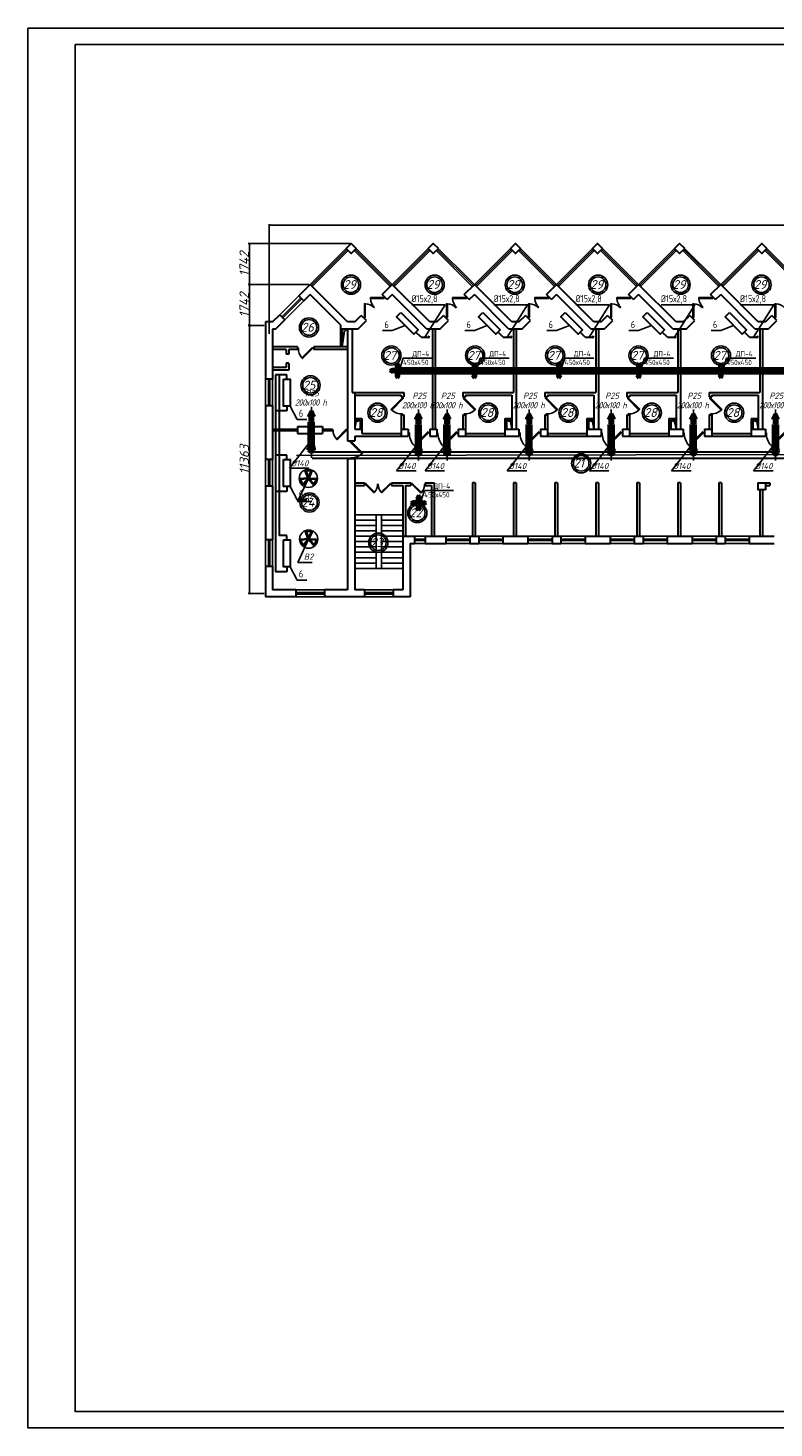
# Model space of a CAD drawing. Header units: millimetres. Extents: x -256102 to 1051688, y 9862 to 69256.
# Tile 3 of 33: x -192846 to -161190, y 9862 to 69256. Entities that reach past the tile are written whole.
import ezdxf

# ---------------------------------------------------------------- set-up
doc = ezdxf.new("R2010")
doc.units = ezdxf.units.MM
for name, color, linetype, lineweight in [('30мм', 7, 'Continuous', 30), ('Вспомогательные', 8, 'Continuous', 25), ('Размер', 8, 'Continuous', 25), ('Текст', 7, 'Continuous', 13)]:
    doc.layers.add(name, color=color, linetype=linetype, lineweight=lineweight)
doc.layers.add('желтые', color=2, linetype='Continuous')
doc.layers.add('Слой1', color=7, linetype='Continuous')
doc.styles.add('GOST 2.304', font='CS_Gost2304.shx')
doc.styles.get("Standard").update_dxf_attribs({"font": 'isocpeui.ttf'})
doc.styles.add('ГОСТ', font='isocpeur.ttf', dxfattribs={"oblique": 15})
doc.styles.add('Текст', font='cs_gost2304.shx', dxfattribs={"width": 0.8, "height": 3})
doc.dimstyles.new('ISO-25', dxfattribs={"dimtxt": 400, "dimasz": 100, "dimexe": 50, "dimexo": 50, "dimgap": 20, "dimtad": 1, "dimdec": 0, "dimtxsty": 'Standard', "dimblk": 'ARCHTICK', "dimcen": 20, "dimclrd": 1, "dimclre": 1, "dimadec": 0, "dimazin": 0, "dimtfac": 1, "dimtdec": 0, "dimtmove": 0, "dimatfit": 3, "dimldrblk": 'ARCHTICK', "dimfxl": 1, "dimarcsym": 0})

# ---------------------------------------------------------------- blocks, each defined once
blk = doc.blocks.new('jfgjhsdf')
blk.add_hatch(color=1).paths.add_polyline_path([(-593, 731), (-637, 687), (0, 50), (44, 94)])
at = {"color": 1}
for p, q in [((0, 1000), (0, 950)), ((0, 50), (0, 0))]:
    blk.add_line(p, q, dxfattribs=at)
blk.add_lwpolyline([(0, 50), (-637, 687), (-593, 731), (44, 94), (0, 50)], dxfattribs=at)
blk.add_arc((-33, 130), 821, 87.66201, 132.91472, dxfattribs=at)
blk = doc.blocks.new('_ArchTick')
at = {"color": 0, "linetype": 'ByBlock', "const_width": 0.15}
blk.add_lwpolyline([(-0.5, -0.5), (0.5, 0.5)], dxfattribs=at)
blk = doc.blocks.new('*D19')
at = {"color": 1, "lineweight": -2, "transparency": 16777216}
for p, q in [((-182617, 56275), (-182617, 60934)), ((-116563, 60884), (-182617, 60884)), ((-116563, 56834), (-116563, 60934))]:
    blk.add_line(p, q, dxfattribs=at)
at = {"layer": 'Defpoints', "color": 0, "transparency": 16777216}
for p in [(-182617, 60884), (-116563, 56784), (-182617, 56225)]:
    blk.add_point(p, dxfattribs=at)
at = {"color": 1, "lineweight": -2, "transparency": 16777216, "xscale": 100, "yscale": 100, "zscale": 100, "rotation": 180}
blk.add_blockref('_ArchTick', (-182617, 60884), dxfattribs=at)
at = {"color": 1, "lineweight": -2, "transparency": 16777216, "xscale": 100, "yscale": 100, "zscale": 100}
blk.add_blockref('_ArchTick', (-116563, 60884), dxfattribs=at)
at = {"color": 0, "transparency": 16777216, "insert": (-149590, 61104), "char_height": 400, "attachment_point": 5}
blk.add_mtext('66054', dxfattribs=at)
blk = doc.blocks.new('*D20')
at = {"color": 1, "lineweight": -2, "transparency": 16777216}
for p, q in [((-182818, 56632), (-183499, 56632)), ((-183449, 45270), (-183449, 56632)), ((-182818, 45270), (-183499, 45270))]:
    blk.add_line(p, q, dxfattribs=at)
at = {"layer": 'Defpoints', "color": 0, "transparency": 16777216}
for p in [(-183449, 56632), (-182768, 56632), (-182768, 45270)]:
    blk.add_point(p, dxfattribs=at)
at = {"color": 1, "lineweight": -2, "transparency": 16777216, "xscale": 100, "yscale": 100, "zscale": 100}
for p, rotation in [((-183449, 56632), 90), ((-183449, 45270), 270)]:
    blk.add_blockref('_ArchTick', p, dxfattribs=dict(at, rotation=rotation))
at = {"color": 0, "transparency": 16777216, "insert": (-183669, 50951), "char_height": 400, "attachment_point": 5, "rotation": 90}
blk.add_mtext('11363', dxfattribs=at)
blk = doc.blocks.new('*D21')
at = {"color": 1, "lineweight": -2, "transparency": 16777216}
for p, q in [((-180925, 58375), (-183499, 58375)), ((-183449, 56632), (-183449, 58375)), ((-182818, 56632), (-183499, 56632))]:
    blk.add_line(p, q, dxfattribs=at)
at = {"layer": 'Defpoints', "color": 0, "transparency": 16777216}
for p in [(-183449, 58375), (-180875, 58375), (-182768, 56632)]:
    blk.add_point(p, dxfattribs=at)
at = {"color": 1, "lineweight": -2, "transparency": 16777216, "xscale": 100, "yscale": 100, "zscale": 100}
for p, rotation in [((-183449, 58375), 90), ((-183449, 56632), 270)]:
    blk.add_blockref('_ArchTick', p, dxfattribs=dict(at, rotation=rotation))
at = {"color": 0, "transparency": 16777216, "insert": (-183672, 57504), "char_height": 400, "attachment_point": 5, "rotation": 90}
blk.add_mtext('1742', dxfattribs=at)
blk = doc.blocks.new('*D22')
at = {"color": 1, "lineweight": -2, "transparency": 16777216}
for p, q in [((-179182, 60117), (-183499, 60117)), ((-183449, 58375), (-183449, 60117)), ((-180925, 58375), (-183499, 58375))]:
    blk.add_line(p, q, dxfattribs=at)
at = {"layer": 'Defpoints', "color": 0, "transparency": 16777216}
for p in [(-183449, 60117), (-179132, 60117), (-180875, 58375)]:
    blk.add_point(p, dxfattribs=at)
at = {"color": 1, "lineweight": -2, "transparency": 16777216, "xscale": 100, "yscale": 100, "zscale": 100}
for p, rotation in [((-183449, 60117), 90), ((-183449, 58375), 270)]:
    blk.add_blockref('_ArchTick', p, dxfattribs=dict(at, rotation=rotation))
at = {"color": 0, "transparency": 16777216, "insert": (-183672, 59246), "char_height": 400, "attachment_point": 5, "rotation": 90}
blk.add_mtext('1742', dxfattribs=at)
blk = doc.blocks.new('ОВ1')
for p, q in [((-4744, 65038), (-4744, 66898)), ((-5971, 63476), (-4844, 64904)), ((-4744, 64053), (-4744, 65053)), ((-4880, 63476), (-5971, 63476))]:
    blk.add_line(p, q)
at = {"color": 7, "lineweight": 60}
for p, q in [((-4844, 64720), (-4899, 64597)), ((-4899, 64497), (-4899, 64597)), ((-4589, 64597), (-4644, 64720)), ((-4589, 64497), (-4589, 64597))]:
    blk.add_line(p, q, dxfattribs=at)
blk.add_arc((-4744, 64553), 165, 199.78746, 340.2136, dxfattribs=at)
at = {"layer": 'Слой1', "lineweight": 60}
for p, q in [((-4904, 66346), (-4742, 66670)), ((-4580, 66346), (-4742, 66670)), ((-4580, 66346), (-4904, 66346)), ((-4580, 66185), (-4904, 66185)), ((-4844, 64720), (-4844, 66070)), ((-4844, 66070), (-4644, 66070)), ((-4644, 64720), (-4644, 66070)), ((-4844, 64720), (-4644, 64720))]:
    blk.add_line(p, q, dxfattribs=at)
at = {"layer": 'Размер', "color": 2, "lineweight": -3, "insert": (-4789, 67146), "char_height": 350, "attachment_point": 5, "style": 'ГОСТ'}
blk.add_mtext('{\\W0.9;\\T0.9;200х100 h}', dxfattribs=at)
at = {"layer": 'Текст', "color": 2, "linetype": 'Continuous', "lineweight": 25, "char_height": 350, "attachment_point": 5, "style": 'ГОСТ'}
for s, insert in [('Р25', (-4703, 67674)), ('%%C140', (-5411, 63740))]:
    blk.add_mtext(s, dxfattribs=dict(at, insert=insert))
blk = doc.blocks.new('Решетка')
blk.add_line((-11674, -105678), (-11500, -105129))
at = {"layer": 'желтые', "color": 2, "lineweight": 53}
for p, q in [((-12248, -105828), (-12074, -105728)), ((-12074, -105928), (-12248, -105828)), ((-12074, -105728), (-12074, -105928)), ((-11924, -105578), (-11824, -105404)), ((-11724, -105578), (-11924, -105578)), ((-11824, -105404), (-11724, -105578)), ((-11574, -105728), (-11574, -105928)), ((-11400, -105828), (-11574, -105728)), ((-11574, -105928), (-11400, -105828)), ((-11724, -106078), (-11924, -106078)), ((-11924, -106078), (-11824, -106252)), ((-11824, -106252), (-11724, -106078))]:
    blk.add_line(p, q, dxfattribs=at)
at = {"layer": 'желтые', "color": 251}
for p, q in [((-12074, -105828), (-11574, -105828)), ((-11824, -105678), (-11824, -105578))]:
    blk.add_line(p, q, dxfattribs=at)
at = {"layer": 'желтые', "color": 8, "lineweight": 60}
for p, q in [((-11674, -105678), (-11974, -105678)), ((-11974, -105678), (-11974, -105978)), ((-11674, -105978), (-11674, -105678)), ((-11974, -105978), (-11674, -105978))]:
    blk.add_line(p, q, dxfattribs=at)
at = {"layer": 'желтые', "color": 8}
blk.add_line((-9872, -105129), (-11500, -105129), dxfattribs=at)
at = {"layer": 'Слой1', "lineweight": 50}
blk.add_circle((-11824, -105828), 100, dxfattribs=at)
at = {"layer": 'Текст', "style": 'GOST 2.304'}
for s, p in [('ДП-4', (-10988, -105031)), ('450х450', (-11512, -105521))]:
    blk.add_text(s, height=300, dxfattribs=at).set_placement(p)

msp = doc.modelspace()

# ---------------------------------------------------------------- hatches: boundary and pattern name
h = msp.add_hatch(color=256)
h.dxf.hatch_style = 1
edge = h.paths.add_edge_path()
edge.add_arc((-175839.4, 56144.1), 32.8, 0, 360)
h = msp.add_hatch(color=256)
h.dxf.hatch_style = 1
edge = h.paths.add_edge_path()
edge.add_arc((-172354.9, 56144.1), 32.8, 0, 360)
h = msp.add_hatch(color=256)
h.dxf.hatch_style = 1
edge = h.paths.add_edge_path()
edge.add_arc((-168870.4, 56144.1), 32.8, 0, 360)
h = msp.add_hatch(color=256)
h.dxf.hatch_style = 1
edge = h.paths.add_edge_path()
edge.add_arc((-165385.9, 56144.1), 32.8, 0, 360)
h = msp.add_hatch(color=256)
h.dxf.hatch_style = 1
edge = h.paths.add_edge_path()
edge.add_arc((-161901.4, 56144.1), 32.8, 0, 360)

# ---------------------------------------------------------------- linework, layer by layer
for p, q in [((-180874.6, 58374.7), (-179132.3, 60116.9)), ((-177390.1, 58374.7), (-179132.3, 60116.9)), ((-177390.1, 58374.7), (-175647.8, 60116.9)), ((-173905.6, 58374.7), (-175647.8, 60116.9)), ((-173905.6, 58374.7), (-172163.3, 60116.9)), ((-170421.1, 58374.7), (-172163.3, 60116.9)), ((-170421.1, 58374.7), (-168678.8, 60116.9)), ((-166936.6, 58374.7), (-168678.8, 60116.9)), ((-166936.6, 58374.7), (-165194.3, 60116.9)), ((-163452.1, 58374.7), (-165194.3, 60116.9)), ((-163452.1, 58374.7), (-161709.8, 60116.9)), ((-159967.6, 58374.7), (-161709.8, 60116.9)), ((-177165.4, 54720.4), (-173901.7, 54720.4)), ((-173901.7, 54720.4), (-146780.6, 54720.4)), ((-181451.2, 51123.6), (-119131.3, 51248.4)), ((-178980.8, 48602.9), (-176935.6, 48602.9)), ((-178980.8, 48375.7), (-178071.8, 48375.7)), ((-178980.8, 48148.4), (-178071.8, 48148.4)), ((-178071.8, 48602.9), (-178071.8, 46330.4)), ((-177844.6, 48602.9), (-177844.6, 46330.4)), ((-177844.6, 48375.7), (-176935.6, 48375.7)), ((-177844.6, 48148.4), (-176935.6, 48148.4)), ((-178980.8, 47921.2), (-178071.8, 47921.2)), ((-178980.8, 47693.9), (-178071.8, 47693.9)), ((-177844.6, 47921.2), (-176935.6, 47921.2)), ((-177844.6, 47693.9), (-176935.6, 47693.9)), ((-178980.8, 47466.7), (-178071.8, 47466.7)), ((-178980.8, 47239.4), (-178071.8, 47239.4)), ((-178980.8, 47012.2), (-178071.8, 47012.2)), ((-177844.6, 47466.7), (-176935.6, 47466.7)), ((-177844.6, 47239.4), (-176935.6, 47239.4)), ((-177844.6, 47012.2), (-176935.6, 47012.2)), ((-178980.8, 46784.9), (-178071.8, 46784.9)), ((-178980.8, 46557.7), (-178071.8, 46557.7)), ((-178980.8, 46330.4), (-176935.6, 46330.4)), ((-177844.6, 46784.9), (-176935.6, 46784.9)), ((-177844.6, 46557.7), (-176935.6, 46557.7))]:
    msp.add_line(p, q)
at = {"color": 1}
for p, q in [((-180831.7, 58331.8), (-179303.7, 59859.8)), ((-180788.9, 58289), (-179260.9, 59817)), ((-177475.8, 58289), (-179003.8, 59817)), ((-177432.9, 58331.8), (-178960.9, 59859.8)), ((-177347.2, 58331.8), (-175819.2, 59859.8)), ((-177304.4, 58289), (-175776.4, 59817)), ((-173991.3, 58289), (-175519.3, 59817)), ((-173948.4, 58331.8), (-175476.4, 59859.8)), ((-173862.7, 58331.8), (-172334.7, 59859.8)), ((-173819.9, 58289), (-172291.9, 59817)), ((-170506.8, 58289), (-172034.8, 59817)), ((-170463.9, 58331.8), (-171991.9, 59859.8)), ((-170378.2, 58331.8), (-168850.2, 59859.8)), ((-170335.4, 58289), (-168807.4, 59817)), ((-167022.3, 58289), (-168550.3, 59817)), ((-166979.4, 58331.8), (-168507.4, 59859.8)), ((-166893.7, 58331.8), (-165365.7, 59859.8)), ((-166850.9, 58289), (-165322.9, 59817)), ((-163537.8, 58289), (-165065.8, 59817)), ((-163494.9, 58331.8), (-165022.9, 59859.8)), ((-163409.2, 58331.8), (-161881.2, 59859.8)), ((-163366.4, 58289), (-161838.4, 59817)), ((-160053.3, 58289), (-161581.3, 59817)), ((-160010.4, 58331.8), (-161538.4, 59859.8)), ((-182160.1, 57089.2), (-181356.7, 57892.6)), ((-182074.4, 57003.5), (-181271, 57806.9)), ((-181228.1, 57764.1), (-182031.6, 56960.6)), ((-181142.4, 57678.4), (-181945.9, 56874.9)), ((-177185.4, 54720.4), (-177145.4, 54720.4)), ((-177165.4, 54635.2), (-177165.4, 54815.7)), ((-182768.3, 54359.9), (-182768.3, 53223.7)), ((-182647.1, 54359.9), (-182647.1, 53223.7)), ((-182586.5, 53223.7), (-182586.5, 54359.9)), ((-182465.3, 53223.7), (-182465.3, 54359.9)), ((-181404.8, 52231.4), (-182465.3, 52231.4)), ((-181404.8, 52170.8), (-182465.3, 52170.8)), ((-179927.7, 52231.4), (-180344.3, 52231.4)), ((-179927.7, 52170.8), (-180344.3, 52170.8)), ((-179927.7, 52231.4), (-179927.7, 52170.8)), ((-182768.3, 49814.9), (-182768.3, 50951.2)), ((-182647.1, 49814.9), (-182647.1, 50951.2)), ((-182586.5, 50951.2), (-182586.5, 49814.9)), ((-182465.3, 50951.2), (-182465.3, 49814.9)), ((-182768.3, 47542.4), (-182768.3, 46406.2)), ((-182647.1, 47542.4), (-182647.1, 46406.2)), ((-182586.5, 46406.2), (-182586.5, 47542.4)), ((-182465.3, 46406.2), (-182465.3, 47542.4)), ((-176443.2, 47693.9), (-175988.7, 47693.9)), ((-176443.2, 47572.7), (-175988.7, 47572.7)), ((-175117.6, 47693.9), (-174095, 47693.9)), ((-175117.6, 47572.7), (-174095, 47572.7)), ((-172693.6, 47693.9), (-173716.2, 47693.9)), ((-172693.6, 47572.7), (-173716.2, 47572.7)), ((-171633.1, 47693.9), (-170610.5, 47693.9)), ((-171633.1, 47572.7), (-170610.5, 47572.7)), ((-169209.1, 47693.9), (-170231.7, 47693.9)), ((-169209.1, 47572.7), (-170231.7, 47572.7)), ((-168148.6, 47693.9), (-167126, 47693.9)), ((-168148.6, 47572.7), (-167126, 47572.7)), ((-165724.6, 47693.9), (-166747.2, 47693.9)), ((-165724.6, 47572.7), (-166747.2, 47572.7)), ((-164664.1, 47693.9), (-163641.5, 47693.9)), ((-164664.1, 47572.7), (-163641.5, 47572.7)), ((-162240.1, 47693.9), (-163262.7, 47693.9)), ((-162240.1, 47572.7), (-163262.7, 47572.7)), ((-175988.7, 47512.1), (-176443.2, 47512.1)), ((-175988.7, 47390.9), (-176443.2, 47390.9)), ((-174095, 47512.1), (-175117.6, 47512.1)), ((-174095, 47390.9), (-175117.6, 47390.9)), ((-173716.2, 47512.1), (-172693.6, 47512.1)), ((-173716.2, 47390.9), (-172693.6, 47390.9)), ((-170610.5, 47512.1), (-171633.1, 47512.1)), ((-170610.5, 47390.9), (-171633.1, 47390.9)), ((-170231.7, 47512.1), (-169209.1, 47512.1)), ((-170231.7, 47390.9), (-169209.1, 47390.9)), ((-167126, 47512.1), (-168148.6, 47512.1)), ((-167126, 47390.9), (-168148.6, 47390.9)), ((-166747.2, 47512.1), (-165724.6, 47512.1)), ((-166747.2, 47390.9), (-165724.6, 47390.9)), ((-163641.5, 47512.1), (-164664.1, 47512.1)), ((-163641.5, 47390.9), (-164664.1, 47390.9)), ((-163262.7, 47512.1), (-162240.1, 47512.1)), ((-163262.7, 47390.9), (-162240.1, 47390.9)), ((-181480.6, 45421.4), (-180268.6, 45421.4)), ((-181480.6, 45300.2), (-180268.6, 45300.2)), ((-180268.6, 45239.6), (-181480.6, 45239.6)), ((-177352.2, 45421.4), (-178564.2, 45421.4)), ((-177352.2, 45300.2), (-178564.2, 45300.2)), ((-178564.2, 45239.6), (-177352.2, 45239.6)), ((-180268.6, 45118.4), (-181480.6, 45118.4)), ((-178564.2, 45118.4), (-177352.2, 45118.4))]:
    msp.add_line(p, q, dxfattribs=at)
at = {"lineweight": 30}
for p, q in [((-181356.7, 57892.6), (-180874.6, 58374.7)), ((-179283.8, 56783.9), (-180874.6, 58374.7)), ((-177818.6, 57946.2), (-177390.1, 58374.7)), ((-175799.3, 56783.9), (-177390.1, 58374.7)), ((-174334.1, 57946.2), (-173905.6, 58374.7)), ((-172314.8, 56783.9), (-173905.6, 58374.7)), ((-170849.6, 57946.2), (-170421.1, 58374.7)), ((-168830.3, 56783.9), (-170421.1, 58374.7)), ((-167365.1, 57946.2), (-166936.6, 58374.7)), ((-165345.8, 56783.9), (-166936.6, 58374.7)), ((-163880.6, 57946.2), (-163452.1, 58374.7)), ((-161861.3, 56783.9), (-163452.1, 58374.7)), ((-181142.4, 57678.4), (-181356.7, 57892.6)), ((-181142.4, 57678.4), (-180874.6, 57946.2)), ((-179586.8, 56658.4), (-180874.6, 57946.2)), ((-177604.3, 57731.9), (-177818.6, 57946.2)), ((-177604.3, 57731.9), (-177390.1, 57946.2)), ((-175924.8, 56480.9), (-177390.1, 57946.2)), ((-174119.8, 57731.9), (-174334.1, 57946.2)), ((-174119.8, 57731.9), (-173905.6, 57946.2)), ((-172440.3, 56480.9), (-173905.6, 57946.2)), ((-170635.3, 57731.9), (-170849.6, 57946.2)), ((-170635.3, 57731.9), (-170421.1, 57946.2)), ((-168955.8, 56480.9), (-170421.1, 57946.2)), ((-167150.8, 57731.9), (-167365.1, 57946.2)), ((-167150.8, 57731.9), (-166936.6, 57946.2)), ((-165471.3, 56480.9), (-166936.6, 57946.2)), ((-163666.3, 57731.9), (-163880.6, 57946.2)), ((-163666.3, 57731.9), (-163452.1, 57946.2)), ((-161986.8, 56480.9), (-163452.1, 57946.2)), ((-182465.3, 56783.9), (-182160.1, 57089.2)), ((-181945.9, 56874.9), (-182160.1, 57089.2)), ((-178980.8, 56783.9), (-178702.4, 57062.4)), ((-178488.1, 56848.1), (-178702.4, 57062.4)), ((-175496.3, 56783.9), (-175217.9, 57062.4)), ((-175003.6, 56848.1), (-175217.9, 57062.4)), ((-172011.8, 56783.9), (-171733.4, 57062.4)), ((-171519.1, 56848.1), (-171733.4, 57062.4)), ((-168527.3, 56783.9), (-168248.9, 57062.4)), ((-168034.6, 56848.1), (-168248.9, 57062.4)), ((-165042.8, 56783.9), (-164764.4, 57062.4)), ((-164550.1, 56848.1), (-164764.4, 57062.4)), ((-161558.3, 56783.9), (-161279.9, 57062.4)), ((-161065.6, 56848.1), (-161279.9, 57062.4)), ((-182768.3, 56783.9), (-182768.3, 54359.9)), ((-182465.3, 56783.9), (-182768.3, 56783.9)), ((-182465.3, 56480.9), (-182465.3, 54359.9)), ((-182339.8, 56480.9), (-182465.3, 56480.9)), ((-182339.8, 56480.9), (-181945.9, 56874.9)), ((-179586.8, 56658.4), (-179586.8, 55723.4)), ((-178855.3, 56480.9), (-179586.8, 56480.9)), ((-179511.1, 56480.9), (-179511.1, 55723.4)), ((-178980.8, 56783.9), (-179283.8, 56783.9)), ((-179283.8, 56480.9), (-179283.8, 51746.6)), ((-179094.5, 56480.9), (-179094.5, 53791.8)), ((-178855.3, 56480.9), (-178488.1, 56848.1)), ((-175370.8, 56480.9), (-175924.8, 56480.9)), ((-175496.3, 56783.9), (-175799.3, 56783.9)), ((-175685.7, 56480.9), (-175685.7, 52238.9)), ((-175572.1, 56480.9), (-175572.1, 52238.9)), ((-175370.8, 56480.9), (-175003.6, 56848.1)), ((-171886.3, 56480.9), (-172440.3, 56480.9)), ((-172011.8, 56783.9), (-172314.8, 56783.9)), ((-172239.1, 56480.9), (-172239.1, 53791.8)), ((-172125.5, 56480.9), (-172125.5, 52238.9)), ((-171886.3, 56480.9), (-171519.1, 56848.1)), ((-168401.8, 56480.9), (-168955.8, 56480.9)), ((-168527.3, 56783.9), (-168830.3, 56783.9)), ((-168754.6, 56480.9), (-168754.6, 53791.8)), ((-168641, 56480.9), (-168641, 52238.9)), ((-168401.8, 56480.9), (-168034.6, 56848.1)), ((-164917.3, 56480.9), (-165471.3, 56480.9)), ((-165042.8, 56783.9), (-165345.8, 56783.9)), ((-165270.1, 56480.9), (-165270.1, 53791.8)), ((-165156.5, 56480.9), (-165156.5, 52238.9)), ((-164917.3, 56480.9), (-164550.1, 56848.1)), ((-161432.8, 56480.9), (-161986.8, 56480.9)), ((-161558.3, 56783.9), (-161861.3, 56783.9)), ((-161785.6, 56480.9), (-161785.6, 53791.8)), ((-161672, 56480.9), (-161672, 52238.9)), ((-161432.8, 56480.9), (-161065.6, 56848.1)), ((-176168.7, 56144.1), (-176383, 56358.4)), ((-176168.7, 56144.1), (-175839.4, 56144.1)), ((-172684.2, 56144.1), (-172898.5, 56358.4)), ((-172684.2, 56144.1), (-172354.9, 56144.1)), ((-169199.7, 56144.1), (-169414, 56358.4)), ((-169199.7, 56144.1), (-168870.4, 56144.1)), ((-165715.2, 56144.1), (-165929.5, 56358.4)), ((-165715.2, 56144.1), (-165385.9, 56144.1)), ((-162230.7, 56144.1), (-162445, 56358.4)), ((-162230.7, 56144.1), (-161901.4, 56144.1)), ((-181404.8, 55723.4), (-182465.3, 55723.4)), ((-181897.2, 55609.8), (-182465.3, 55609.8)), ((-181897.2, 55609.8), (-181897.2, 55420.4)), ((-181783.6, 55420.4), (-181897.2, 55420.4)), ((-181404.8, 55609.8), (-181783.6, 55609.8)), ((-181783.6, 55609.8), (-181783.6, 55420.4)), ((-181404.8, 55723.4), (-181404.8, 55609.8)), ((-179283.8, 55723.4), (-180723.1, 55723.4)), ((-180723.1, 55723.4), (-180723.1, 55609.8)), ((-179283.8, 55609.8), (-180723.1, 55609.8)), ((-181897.2, 54852.3), (-182465.3, 54852.3)), ((-181783.6, 54738.7), (-182465.3, 54738.7)), ((-181783.6, 55041.7), (-181897.2, 55041.7)), ((-181897.2, 55041.7), (-181897.2, 54852.3)), ((-181783.6, 55041.7), (-181783.6, 54738.7)), ((-182465.3, 54359.9), (-182768.3, 54359.9)), ((-181865.2, 54542), (-182346.3, 54542)), ((-182346.3, 54542), (-182346.3, 46190.2)), ((-182186, 54542), (-182186, 47724.5)), ((-181865.2, 54359.9), (-181865.2, 54542)), ((-179094.5, 53791.8), (-176897.7, 53791.8)), ((-178980.8, 53791.8), (-178980.8, 52238.9)), ((-178980.8, 53678.2), (-177011.3, 53678.2)), ((-177011.3, 53678.2), (-177011.3, 53602.4)), ((-177011.3, 53602.4), (-176897.7, 53602.4)), ((-176897.7, 53791.8), (-176897.7, 53602.4)), ((-174398, 53791.8), (-174398, 53602.4)), ((-174398, 53791.8), (-172239.1, 53791.8)), ((-174398, 53602.4), (-174284.3, 53602.4)), ((-174284.3, 53678.2), (-174284.3, 53602.4)), ((-174284.3, 53678.2), (-172314.8, 53678.2)), ((-172314.8, 53678.2), (-172314.8, 52238.9)), ((-170913.5, 53791.8), (-168754.6, 53791.8)), ((-170913.5, 53791.8), (-170913.5, 53602.4)), ((-170913.5, 53602.4), (-170799.8, 53602.4)), ((-170799.8, 53678.2), (-168830.3, 53678.2)), ((-170799.8, 53678.2), (-170799.8, 53602.4)), ((-168830.3, 53678.2), (-168830.3, 52238.9)), ((-167429, 53791.8), (-167429, 53602.4)), ((-167429, 53791.8), (-165270.1, 53791.8)), ((-167429, 53602.4), (-167315.3, 53602.4)), ((-167315.3, 53678.2), (-167315.3, 53602.4)), ((-167315.3, 53678.2), (-165345.8, 53678.2)), ((-165345.8, 53678.2), (-165345.8, 52238.9)), ((-163944.5, 53791.8), (-163944.5, 53602.4)), ((-163944.5, 53791.8), (-161785.6, 53791.8)), ((-163944.5, 53602.4), (-163830.8, 53602.4)), ((-163830.8, 53678.2), (-163830.8, 53602.4)), ((-163830.8, 53678.2), (-161861.3, 53678.2)), ((-161861.3, 53678.2), (-161861.3, 52238.9)), ((-182465.3, 53223.7), (-182768.3, 53223.7)), ((-182768.3, 53223.7), (-182768.3, 50951.2)), ((-182465.3, 53223.7), (-182465.3, 50951.2)), ((-181865.2, 53007.7), (-182346.3, 53007.7)), ((-181865.2, 53212.9), (-181865.2, 53007.7)), ((-181404.8, 52352.6), (-180344.3, 52352.6)), ((-181404.8, 52352.6), (-181404.8, 52049.6)), ((-180344.3, 52352.6), (-180344.3, 52049.6)), ((-178980.8, 52693.4), (-178677.8, 52693.4)), ((-178980.8, 52617.7), (-178753.6, 52617.7)), ((-178753.6, 52617.7), (-178753.6, 52238.9)), ((-178677.8, 52693.4), (-178677.8, 52049.6)), ((-177011.3, 52844.9), (-176897.7, 52844.9)), ((-177011.3, 52844.9), (-177011.3, 51935.9)), ((-176897.7, 52844.9), (-176897.7, 52238.9)), ((-174398, 52844.9), (-174284.3, 52844.9)), ((-174398, 52844.9), (-174398, 52238.9)), ((-174284.3, 52844.9), (-174284.3, 51935.9)), ((-172617.8, 52693.4), (-172617.8, 51935.9)), ((-172617.8, 52693.4), (-172314.8, 52693.4)), ((-172314.8, 52617.7), (-172542.1, 52617.7)), ((-172542.1, 52617.7), (-172542.1, 52238.9)), ((-170913.5, 52844.9), (-170913.5, 52238.9)), ((-170913.5, 52844.9), (-170799.8, 52844.9)), ((-170799.8, 52844.9), (-170799.8, 51935.9)), ((-169133.3, 52693.4), (-168830.3, 52693.4)), ((-169133.3, 52693.4), (-169133.3, 51935.9)), ((-168830.3, 52617.7), (-169057.6, 52617.7)), ((-169057.6, 52617.7), (-169057.6, 52238.9)), ((-167429, 52844.9), (-167315.3, 52844.9)), ((-167429, 52844.9), (-167429, 52238.9)), ((-167315.3, 52844.9), (-167315.3, 51935.9)), ((-165648.8, 52693.4), (-165648.8, 51935.9)), ((-165648.8, 52693.4), (-165345.8, 52693.4)), ((-165345.8, 52617.7), (-165573.1, 52617.7)), ((-165573.1, 52617.7), (-165573.1, 52238.9)), ((-163944.5, 52844.9), (-163830.8, 52844.9)), ((-163944.5, 52844.9), (-163944.5, 52238.9)), ((-163830.8, 52844.9), (-163830.8, 51935.9)), ((-162164.3, 52693.4), (-162164.3, 51935.9)), ((-162164.3, 52693.4), (-161861.3, 52693.4)), ((-161861.3, 52617.7), (-162088.6, 52617.7)), ((-162088.6, 52617.7), (-162088.6, 52238.9)), ((-181404.8, 52049.6), (-180344.3, 52049.6)), ((-179283.8, 51746.6), (-178980.8, 51746.6)), ((-178980.8, 52238.9), (-178677.8, 52238.9)), ((-178980.8, 51935.9), (-176708.3, 51935.9)), ((-178980.8, 51935.9), (-178980.8, 51746.6)), ((-178677.8, 52049.6), (-177011.3, 52049.6)), ((-177011.3, 52238.9), (-176708.3, 52238.9)), ((-176708.3, 52238.9), (-176708.3, 51935.9)), ((-175799.3, 52238.9), (-175799.3, 51935.9)), ((-175799.3, 52238.9), (-175496.3, 52238.9)), ((-175799.3, 51935.9), (-175496.3, 51935.9)), ((-175496.3, 52238.9), (-175496.3, 51935.9)), ((-174587.3, 52238.9), (-174587.3, 51935.9)), ((-174587.3, 52238.9), (-174284.3, 52238.9)), ((-174587.3, 51935.9), (-172011.8, 51935.9)), ((-174284.3, 52049.6), (-172617.8, 52049.6)), ((-172617.8, 52238.9), (-172011.8, 52238.9)), ((-172011.8, 52238.9), (-172011.8, 51935.9)), ((-171102.8, 52238.9), (-170799.8, 52238.9)), ((-171102.8, 52238.9), (-171102.8, 51935.9)), ((-171102.8, 51935.9), (-168527.3, 51935.9)), ((-170799.8, 52049.6), (-169133.3, 52049.6)), ((-169133.3, 52238.9), (-168527.3, 52238.9)), ((-168527.3, 52238.9), (-168527.3, 51935.9)), ((-167618.3, 52238.9), (-167618.3, 51935.9)), ((-167618.3, 52238.9), (-167315.3, 52238.9)), ((-167618.3, 51935.9), (-165042.8, 51935.9)), ((-167315.3, 52049.6), (-165648.8, 52049.6)), ((-165648.8, 52238.9), (-165042.8, 52238.9)), ((-165042.8, 52238.9), (-165042.8, 51935.9)), ((-164133.8, 52238.9), (-164133.8, 51935.9)), ((-164133.8, 52238.9), (-163830.8, 52238.9)), ((-164133.8, 51935.9), (-161558.3, 51935.9)), ((-163830.8, 52049.6), (-162164.3, 52049.6)), ((-162164.3, 52238.9), (-161558.3, 52238.9)), ((-161558.3, 52238.9), (-161558.3, 51935.9)), ((-181865.2, 51133.3), (-182346.3, 51133.3)), ((-181865.2, 50951.2), (-181865.2, 51133.3)), ((-180772.3, 51272.4), (-176392, 51272.4)), ((-176157.2, 51272.4), (-175180, 51272.4)), ((-174945.2, 51272.4), (-171695.5, 51272.4)), ((-171460.7, 51272.4), (-168211, 51272.4)), ((-167976.2, 51272.4), (-164726.5, 51272.4)), ((-164491.7, 51272.4), (-161242, 51272.4)), ((-182465.3, 50951.2), (-182768.3, 50951.2)), ((-180781.4, 51005.4), (-118865.3, 51005.4)), ((-179283.8, 50989.1), (-178980.8, 50989.1)), ((-179283.8, 50989.1), (-179283.8, 45421.4)), ((-178980.8, 50989.1), (-178980.8, 45421.4)), ((-178980.8, 49966.4), (-178564.2, 49966.4)), ((-178564.2, 49966.4), (-178564.2, 49852.8)), ((-177428, 49966.4), (-177428, 49852.8)), ((-177428, 49966.4), (-176594.7, 49966.4)), ((-176594.7, 49966.4), (-176594.7, 49852.8)), ((-175988.7, 49966.4), (-175988.7, 49852.8)), ((-175988.7, 49966.4), (-175610, 49966.4)), ((-175610, 49966.4), (-175610, 47693.9)), ((-173981.3, 49966.4), (-173981.3, 47693.9)), ((-173867.7, 49966.4), (-173981.3, 49966.4)), ((-173867.7, 49966.4), (-173867.7, 47693.9)), ((-172125.5, 49966.4), (-172239.1, 49966.4)), ((-172239.1, 49966.4), (-172239.1, 47693.9)), ((-172125.5, 49966.4), (-172125.5, 47693.9)), ((-170496.8, 49966.4), (-170496.8, 47693.9)), ((-170383.2, 49966.4), (-170496.8, 49966.4)), ((-170383.2, 49966.4), (-170383.2, 47693.9)), ((-168641, 49966.4), (-168754.6, 49966.4)), ((-168754.6, 49966.4), (-168754.6, 47693.9)), ((-168641, 49966.4), (-168641, 47693.9)), ((-166898.7, 49966.4), (-167012.3, 49966.4)), ((-167012.3, 49966.4), (-167012.3, 47693.9)), ((-166898.7, 49966.4), (-166898.7, 47693.9)), ((-165270.1, 49966.4), (-165270.1, 47693.9)), ((-165156.5, 49966.4), (-165270.1, 49966.4)), ((-165156.5, 49966.4), (-165156.5, 47693.9)), ((-163414.2, 49966.4), (-163527.8, 49966.4)), ((-163527.8, 49966.4), (-163527.8, 47693.9)), ((-163414.2, 49966.4), (-163414.2, 47693.9)), ((-161861.3, 49966.4), (-161369, 49966.4)), ((-182465.3, 49814.9), (-182768.3, 49814.9)), ((-182768.3, 49814.9), (-182768.3, 47542.4)), ((-182465.3, 49814.9), (-182465.3, 47542.4)), ((-181865.2, 49598.9), (-182346.3, 49598.9)), ((-181865.2, 49804.1), (-181865.2, 49598.9)), ((-178980.8, 49852.8), (-178564.2, 49852.8)), ((-177428, 49852.8), (-176935.6, 49852.8)), ((-176935.6, 49852.8), (-176935.6, 45421.4)), ((-176822, 49852.8), (-176822, 47693.9)), ((-176822, 49852.8), (-176594.7, 49852.8)), ((-175988.7, 49852.8), (-175723.6, 49852.8)), ((-175723.6, 49852.8), (-175723.6, 47693.9)), ((-161785.6, 49663.4), (-161785.6, 47693.9)), ((-161672, 49663.4), (-161672, 47693.9)), ((-161558.3, 49852.8), (-161369, 49852.8)), ((-182465.3, 47542.4), (-182768.3, 47542.4)), ((-181865.2, 47724.5), (-182186, 47724.5)), ((-181865.2, 47542.4), (-181865.2, 47724.5)), ((-176935.6, 47693.9), (-176443.2, 47693.9)), ((-176443.2, 47693.9), (-176443.2, 47390.9)), ((-175988.7, 47693.9), (-175988.7, 47390.9)), ((-175988.7, 47693.9), (-175117.6, 47693.9)), ((-175117.6, 47693.9), (-175117.6, 47390.9)), ((-174095, 47693.9), (-174095, 47390.9)), ((-174095, 47693.9), (-173716.2, 47693.9)), ((-173716.2, 47693.9), (-173716.2, 47390.9)), ((-172693.6, 47693.9), (-172693.6, 47390.9)), ((-172693.6, 47693.9), (-171633.1, 47693.9)), ((-171633.1, 47693.9), (-171633.1, 47390.9)), ((-170610.5, 47693.9), (-170610.5, 47390.9)), ((-170610.5, 47693.9), (-170231.7, 47693.9)), ((-170231.7, 47693.9), (-170231.7, 47390.9)), ((-169209.1, 47693.9), (-169209.1, 47390.9)), ((-169209.1, 47693.9), (-168148.6, 47693.9)), ((-168148.6, 47693.9), (-168148.6, 47390.9)), ((-167126, 47693.9), (-167126, 47390.9)), ((-167126, 47693.9), (-166747.2, 47693.9)), ((-166747.2, 47693.9), (-166747.2, 47390.9)), ((-165724.6, 47693.9), (-165724.6, 47390.9)), ((-165724.6, 47693.9), (-164664.1, 47693.9)), ((-164664.1, 47693.9), (-164664.1, 47390.9)), ((-163641.5, 47693.9), (-163641.5, 47390.9)), ((-163641.5, 47693.9), (-163262.7, 47693.9)), ((-163262.7, 47693.9), (-163262.7, 47390.9)), ((-162240.1, 47693.9), (-162240.1, 47390.9)), ((-162240.1, 47693.9), (-161179.6, 47693.9)), ((-176632.6, 47390.9), (-176443.2, 47390.9)), ((-176632.6, 47390.9), (-176632.6, 45118.4)), ((-175988.7, 47390.9), (-175117.6, 47390.9)), ((-174095, 47390.9), (-173716.2, 47390.9)), ((-172693.6, 47390.9), (-171633.1, 47390.9)), ((-170610.5, 47390.9), (-170231.7, 47390.9)), ((-169209.1, 47390.9), (-168148.6, 47390.9)), ((-167126, 47390.9), (-166747.2, 47390.9)), ((-165724.6, 47390.9), (-164664.1, 47390.9)), ((-163641.5, 47390.9), (-163262.7, 47390.9)), ((-162240.1, 47390.9), (-161179.6, 47390.9)), ((-182465.3, 46406.2), (-182768.3, 46406.2)), ((-182768.3, 46406.2), (-182768.3, 45118.4)), ((-182465.3, 46406.2), (-182465.3, 45421.4)), ((-181865.2, 46395.4), (-181865.2, 46190.2)), ((-181865.2, 46190.2), (-182346.3, 46190.2)), ((-181480.6, 45421.4), (-182465.3, 45421.4)), ((-181480.6, 45421.4), (-181480.6, 45118.4)), ((-179283.8, 45421.4), (-180268.6, 45421.4)), ((-180268.6, 45421.4), (-180268.6, 45118.4)), ((-178564.2, 45421.4), (-178980.8, 45421.4)), ((-178564.2, 45421.4), (-178564.2, 45118.4)), ((-176935.6, 45421.4), (-177352.2, 45421.4)), ((-177352.2, 45421.4), (-177352.2, 45118.4)), ((-181480.6, 45118.4), (-182768.3, 45118.4)), ((-178564.2, 45118.4), (-180268.6, 45118.4)), ((-176632.6, 45118.4), (-177352.2, 45118.4))]:
    msp.add_line(p, q, dxfattribs=at)
at = {"lineweight": 60}
for p, q in [((-177165.4, 54796.2), (-173901.7, 54796.2)), ((-177165.4, 54644.7), (-173901.7, 54644.7)), ((-173901.7, 54796.2), (-146970, 54796.2)), ((-173901.7, 54644.7), (-146970, 54644.7))]:
    msp.add_line(p, q, dxfattribs=at)
for points in [[(-192845.6, 69255.7), (-108854, 69255.7), (-108854, 9861.7), (-192845.6, 9861.7), (-192845.6, 69255.7)], [(-179511.1, 55723.4), (-179420.6, 56399.7), (-179283.8, 56480.9)], [(-178980.8, 52238.9), (-178921, 52548.4), (-178753.6, 52617.7)], [(-172314.8, 52238.9), (-172374.7, 52548.4), (-172542.1, 52617.7)], [(-168830.3, 52238.9), (-168890.2, 52548.4), (-169057.6, 52617.7)], [(-165345.8, 52238.9), (-165405.7, 52548.4), (-165573.1, 52617.7)], [(-161861.3, 52238.9), (-161921.2, 52548.4), (-162088.6, 52617.7)]]:
    msp.add_lwpolyline(points)
msp.add_lwpolyline([(-190845.8, 68555.8), (-109554, 68555.8), (-109554, 10561.6), (-190845.8, 10561.6)], close=True)
at = {"lineweight": 30}
for points in [[(-178918.1, 59902.7), (-179132.3, 60116.9), (-179346.6, 59902.7), (-179132.3, 59688.4)], [(-175433.6, 59902.7), (-175647.8, 60116.9), (-175862.1, 59902.7), (-175647.8, 59688.4)], [(-171949.1, 59902.7), (-172163.3, 60116.9), (-172377.6, 59902.7), (-172163.3, 59688.4)], [(-168464.6, 59902.7), (-168678.8, 60116.9), (-168893.1, 59902.7), (-168678.8, 59688.4)], [(-164980.1, 59902.7), (-165194.3, 60116.9), (-165408.6, 59902.7), (-165194.3, 59688.4)], [(-161495.6, 59902.7), (-161709.8, 60116.9), (-161924.1, 59902.7), (-161709.8, 59688.4)], [(-177023.8, 57182.8), (-176291.2, 56450.2), (-176474.8, 56266.6), (-177207.4, 56999.2)], [(-173539.3, 57182.8), (-172806.7, 56450.2), (-172990.3, 56266.6), (-173722.9, 56999.2)], [(-170054.8, 57182.8), (-169322.2, 56450.2), (-169505.8, 56266.6), (-170238.4, 56999.2)], [(-166570.3, 57182.8), (-165837.7, 56450.2), (-166021.3, 56266.6), (-166753.9, 56999.2)], [(-163085.8, 57182.8), (-162353.2, 56450.2), (-162536.8, 56266.6), (-163269.4, 56999.2)], [(-182009.4, 54359.9), (-181721, 54359.9), (-181721, 53212.9), (-182009.4, 53212.9)], [(-182009.4, 50951.2), (-181721, 50951.2), (-181721, 49804.1), (-182009.4, 49804.1)], [(-161558.3, 49663.4), (-161861.3, 49663.4), (-161861.3, 49966.4), (-161558.3, 49966.4)], [(-182009.4, 47542.4), (-181721, 47542.4), (-181721, 46395.4), (-182009.4, 46395.4)]]:
    msp.add_lwpolyline(points, close=True, dxfattribs=at)
msp.add_lwpolyline([(-161369, 49966.4), (-161369, 49852.8)], dxfattribs=at)
at = {"color": 1}
for centre, radius in [((-179142.1, 58365.2), 406.8), ((-179142.1, 58365.2), 331), ((-175591.2, 58365.2), 406.8), ((-175591.2, 58365.2), 331), ((-172189.6, 58365.2), 406.8), ((-172189.6, 58365.2), 331), ((-168653.9, 58365.2), 406.8), ((-168653.9, 58365.2), 331), ((-165155.5, 58365.2), 406.8), ((-165155.5, 58365.2), 331), ((-161720.6, 58365.2), 406.8), ((-161720.6, 58365.2), 331), ((-180923.2, 56552.5), 406.8), ((-180923.2, 56552.5), 331), ((-177425.9, 55358.1), 406.8), ((-177425.9, 55358.1), 331), ((-173875, 55358.1), 406.8), ((-173875, 55358.1), 331), ((-170473.4, 55358.1), 406.8), ((-170473.4, 55358.1), 331), ((-166937.7, 55358.1), 406.8), ((-166937.7, 55358.1), 331), ((-163439.4, 55358.1), 406.8), ((-163439.4, 55358.1), 331), ((-180857.7, 54096.1), 406.8), ((-180857.7, 54096.1), 331), ((-178015.2, 52934.4), 406.8), ((-178015.2, 52934.4), 331), ((-173315.4, 52934.4), 406.8), ((-173315.4, 52934.4), 331), ((-169913.8, 52934.4), 406.8), ((-169913.8, 52934.4), 331), ((-166378.1, 52934.4), 406.8), ((-166378.1, 52934.4), 331), ((-162879.8, 52934.4), 406.8), ((-162879.8, 52934.4), 331), ((-169372.7, 50788.4), 406.8), ((-169372.7, 50788.4), 331), ((-180901, 49125.4), 406.8), ((-180901, 49125.4), 331), ((-176326.8, 48678.6), 406.8), ((-176326.8, 48678.6), 331), ((-177980.9, 47420.9), 406.8), ((-177980.9, 47420.9), 331)]:
    msp.add_circle(centre, radius, dxfattribs=at)
for centre in [(-175839.4, 56144.1), (-172354.9, 56144.1), (-168870.4, 56144.1), (-165385.9, 56144.1), (-161901.4, 56144.1)]:
    msp.add_circle(centre, 32.8)
at = {"layer": '30мм', "color": 0, "lineweight": -3}
for centre in [(-180948.9, 50148.4), (-180937.2, 47571.7)]:
    msp.add_circle(centre, 385.9, dxfattribs=at)
at = {"layer": 'Вспомогательные', "color": 0, "lineweight": -3}
for p, q in [((-176563.3, 57510.1), (-175139.3, 57510.1)), ((-176004.1, 56144.1), (-175139.3, 57510.1)), ((-173078.8, 57510.1), (-171654.8, 57510.1)), ((-172519.6, 56144.1), (-171654.8, 57510.1)), ((-169594.3, 57510.1), (-168170.3, 57510.1)), ((-169035.1, 56144.1), (-168170.3, 57510.1)), ((-165978, 57510.1), (-164553.9, 57510.1)), ((-165418.7, 56144.1), (-164553.9, 57510.1)), ((-162625.3, 57510.1), (-161201.3, 57510.1)), ((-162066.1, 56144.1), (-161201.3, 57510.1)), ((-176841.1, 56632.9), (-177388.8, 56416.9)), ((-173356.6, 56632.9), (-173904.3, 56416.9)), ((-169872.1, 56632.9), (-170419.8, 56416.9)), ((-166387.6, 56632.9), (-166935.3, 56416.9)), ((-162903.1, 56632.9), (-163450.8, 56416.9)), ((-177797.5, 56416.9), (-177388.8, 56416.9)), ((-174313, 56416.9), (-173904.3, 56416.9)), ((-170828.5, 56416.9), (-170419.8, 56416.9)), ((-167344, 56416.9), (-166935.3, 56416.9)), ((-163859.5, 56416.9), (-163450.8, 56416.9)), ((-181721, 53212.9), (-181428.6, 52651.4)), ((-181428.6, 52651.4), (-181019.9, 52651.4)), ((-181721, 49804.1), (-181428.6, 49242.7)), ((-181428.6, 49242.7), (-181019.9, 49242.7)), ((-181721, 46395.4), (-181428.6, 45833.9)), ((-181428.6, 45833.9), (-181019.9, 45833.9))]:
    msp.add_line(p, q, dxfattribs=at)
at = {"layer": 'Размер', "color": 0}
for p, q in [((-181406.6, 49161.6), (-180950.1, 50147.8)), ((-180799.2, 49161.6), (-181406.6, 49161.6)), ((-181395, 46584.9), (-180938.4, 47571)), ((-180787.5, 46584.9), (-181395, 46584.9))]:
    msp.add_line(p, q, dxfattribs=at)
at = {"layer": 'Размер', "color": 110, "lineweight": 40}
for p, q in [((-180987.8, 50144.5), (-181289.7, 50118.6)), ((-180974.2, 50118.6), (-181167.4, 49885.2)), ((-180963.7, 50183.1), (-181073.1, 50465.7)), ((-181073.1, 50465.7), (-180963.7, 50183.1)), ((-180935.1, 50182.5), (-180814.9, 50460.7)), ((-180814.9, 50460.7), (-180935.1, 50182.5)), ((-180924.6, 50119.8), (-180720.6, 49895.7)), ((-180912.2, 50146), (-180609.6, 50131.8)), ((-180976.2, 47567.8), (-181278, 47541.8)), ((-180962.6, 47541.8), (-181155.8, 47308.4)), ((-180952.1, 47606.3), (-181061.5, 47888.9)), ((-181061.5, 47888.9), (-180952.1, 47606.3)), ((-180923.4, 47605.8), (-180803.2, 47883.9)), ((-180803.2, 47883.9), (-180923.4, 47605.8)), ((-180912.9, 47543), (-180709, 47318.9)), ((-180900.6, 47569.2), (-180597.9, 47555))]:
    msp.add_line(p, q, dxfattribs=at)
for centre in [(-180950.1, 50147.8), (-180938.4, 47571)]:
    msp.add_circle(centre, 37.9, dxfattribs=at)
for centre, start, end in [((-180950.1, 50147.8), 66.63004, 111.159163), ((-180950.1, 50147.8), 184.912194, 230.383071), ((-180950.1, 50147.8), 312.311017, 357.311017), ((-180938.4, 47571), 184.912194, 230.383071), ((-180938.4, 47571), 66.63004, 111.159163), ((-180938.4, 47571), 312.311017, 357.311017)]:
    msp.add_arc(centre, 340.9, start, end, dxfattribs=at)

# ---------------------------------------------------------------- block references
for p, xscale, yscale, zscale, rotation in [((-178595.3, 56955.2), 0.6409615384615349, 0.6409615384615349, 0.6409615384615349, 314.9999999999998), ((-177711.5, 57839), -0.6409615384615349, 0.6409615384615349, 0.6409615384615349, 134.9999999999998), ((-175110.8, 56955.2), 0.6409615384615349, 0.6409615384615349, 0.6409615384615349, 314.9999999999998), ((-174227, 57839), -0.6409615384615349, 0.6409615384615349, 0.6409615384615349, 134.9999999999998), ((-171626.3, 56955.2), 0.6409615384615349, 0.6409615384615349, 0.6409615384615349, 314.9999999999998), ((-170742.5, 57839), -0.6409615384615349, 0.6409615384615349, 0.6409615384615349, 134.9999999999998), ((-168141.8, 56955.2), 0.6409615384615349, 0.6409615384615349, 0.6409615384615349, 314.9999999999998), ((-167258, 57839), -0.6409615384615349, 0.6409615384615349, 0.6409615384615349, 134.9999999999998), ((-164657.3, 56955.2), 0.6409615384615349, 0.6409615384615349, 0.6409615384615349, 314.9999999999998), ((-163773.5, 57839), -0.6409615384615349, 0.6409615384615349, 0.6409615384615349, 134.9999999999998), ((-161172.8, 56955.2), 0.6409615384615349, 0.6409615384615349, 0.6409615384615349, 314.9999999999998), ((-180723.1, 55666.6), 0.6817500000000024, 0.6817500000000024, 0.6817500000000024, 90), ((-176954.5, 53602.4), -0.7575, 0.7575, 0.7575, 180), ((-174341.2, 53602.4), 0.7575, 0.7575, 0.7575, 180), ((-170856.7, 53602.4), 0.7575, 0.7575, 0.7575, 180), ((-167372.2, 53602.4), 0.7575, 0.7575, 0.7575, 180), ((-163887.7, 53602.4), 0.7575, 0.7575, 0.7575, 180), ((-179283.8, 52201.1), 0.6438749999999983, 0.6438749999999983, 0.6438749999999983, 90), ((-179132.3, 51746.6), 0.7574999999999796, 0.7574999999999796, 0.7574999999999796, 180), ((-175799.3, 52087.4), 0.9089999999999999, 0.9089999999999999, 0.9089999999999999, 90), ((-174587.3, 52087.4), 0.9089999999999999, 0.9089999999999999, 0.9089999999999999, 90), ((-171102.8, 52087.4), 0.9089999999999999, 0.9089999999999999, 0.9089999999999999, 90), ((-167618.3, 52087.4), 0.9089999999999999, 0.9089999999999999, 0.9089999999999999, 90), ((-164133.8, 52087.4), 0.9089999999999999, 0.9089999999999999, 0.9089999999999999, 90), ((-160649.3, 52087.4), 0.9089999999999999, 0.9089999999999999, 0.9089999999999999, 90), ((-178564.2, 49909.6), -0.5826923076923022, 0.5826923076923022, 0.5826923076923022, 270), ((-177428, 49909.6), 0.5826923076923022, 0.5826923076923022, 0.5826923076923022, 90), ((-176594.7, 49909.6), -0.6059999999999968, 0.6059999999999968, 0.6059999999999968, 270)]:
    msp.add_blockref('jfgjhsdf', p, dxfattribs=dict(xscale=xscale, yscale=yscale, zscale=zscale, rotation=rotation))
at = {"xscale": 0.7575, "yscale": 0.7575, "zscale": 0.7575}
for name, p in [('Решетка', (-168208.6, 134885.4)), ('Решетка', (-164944.9, 134885.4)), ('Решетка', (-161360.1, 134885.4)), ('Решетка', (-157974, 134885.4)), ('Решетка', (-154490, 134885.4)), ('ОВ1', (-177226.2, 2505.1)), ('ОВ1', (-172681.2, 2391.5)), ('ОВ1', (-171469.2, 2391.5)), ('ОВ1', (-167984.7, 2391.5)), ('ОВ1', (-164500.2, 2391.5)), ('ОВ1', (-161015.7, 2391.5)), ('ОВ1', (-157531.2, 2391.5)), ('Решетка', (-167316.5, 129273.7))]:
    msp.add_blockref(name, p, dxfattribs=at)

# ---------------------------------------------------------------- texts
at = {"color": 1}
for s, p in [('29', (-179472.1, 58183.8)), ('29', (-175921.2, 58183.8)), ('29', (-172519.6, 58183.8)), ('29', (-168983.9, 58183.8)), ('29', (-165485.6, 58183.8)), ('29', (-162050.7, 58183.8)), ('26', (-181253.2, 56371.1)), ('27', (-177756, 55176.7)), ('27', (-174205.1, 55176.7)), ('27', (-170803.5, 55176.7)), ('27', (-167267.8, 55176.7)), ('27', (-163769.4, 55176.7)), ('25', (-181187.7, 53914.6)), ('28', (-178345.3, 52753)), ('28', (-173645.4, 52753)), ('28', (-170243.9, 52753)), ('28', (-166708.1, 52753)), ('28', (-163209.8, 52753)), ('21', (-169702.8, 50607)), ('24', (-181231.1, 48944)), ('22', (-176656.9, 48497.2)), ('23', (-178310.9, 47239.4))]:
    msp.add_text(s, height=378.75, dxfattribs=at).set_placement(p)
at = {"layer": 'Размер', "color": 2, "lineweight": -3, "char_height": 265.12, "attachment_point": 5, "line_spacing_factor": 1.028571, "style": 'ГОСТ'}
for insert in [(-181372.3, 49177.1), (-181360.7, 46600.4)]:
    msp.add_mtext('     B2\\P     ', dxfattribs=dict(at, insert=insert))
at = {"layer": 'Текст', "style": 'Текст'}
for s, p in [('%%C15х2,8', (-176575.3, 57624.1)), ('%%C15х2,8', (-173090.8, 57624.1)), ('%%C15х2,8', (-169606.3, 57624.1)), ('%%C15х2,8', (-165989.9, 57624.1)), ('%%C15х2,8', (-162637.3, 57624.1)), ('6', (-177719.4, 56525.8)), ('6', (-174234.9, 56525.8)), ('6', (-170750.4, 56525.8)), ('6', (-167265.9, 56525.8)), ('6', (-163781.4, 56525.8)), ('6', (-181350.5, 52760.3)), ('6', (-181350.5, 49351.5)), ('6', (-181350.5, 45942.8))]:
    msp.add_text(s, height=300, dxfattribs=at).set_placement(p)

# ---------------------------------------------------------------- dimensions: what is measured, and where the dimension line sits
dim = msp.add_linear_dim(base=(-182616.8, 60883.6), p1=(-116562.8, 56783.9), p2=(-182616.8, 56225.3), dimstyle='ISO-25')
dim.commit()
dim.dimension.update_dxf_attribs({"geometry": '*D19', "text_midpoint": (-149589.8, 61103.6)})
for base, p1, p2, picture, middle in [((-183449.5, 60116.9), (-180874.6, 58374.7), (-179132.3, 60116.9), '*D22', (-183672.1, 59245.8)), ((-183449.5, 58374.7), (-182768.3, 56632.4), (-180874.6, 58374.7), '*D21', (-183672.1, 57503.6))]:
    dim = msp.add_linear_dim(base=base, p1=p1, p2=p2, angle=90, dimstyle='ISO-25', override={"dimtmove": 1})
    dim.commit()
    dim.dimension.update_dxf_attribs({"geometry": picture, "text_midpoint": middle})
dim = msp.add_linear_dim(base=(-183449.482166, 56632.4257542), p1=(-182768.3381311, 45269.9257542), p2=(-182768.3381311, 56632.4257542), angle=90, dimstyle='ISO-25')
dim.commit()
dim.dimension.update_dxf_attribs({"geometry": '*D20', "text_midpoint": (-183669.482166, 50951.1757542)})

doc.saveas('drawing.dxf')
